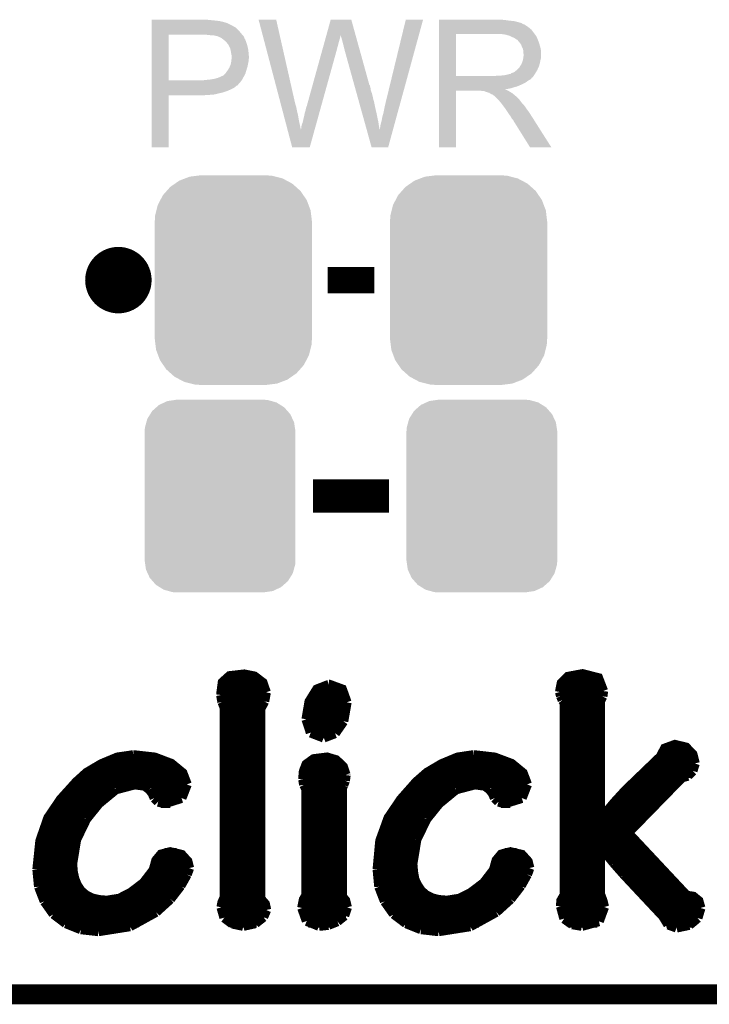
# Model space of a CAD drawing. Extents: x -0.05 to 0.95, y -0.15 to 1.54.
# Tile 7 of 45: x 0.53 to 0.74, y -0.15 to 0.14. Entities that reach past the tile are written whole.
import ezdxf

# ---------------------------------------------------------------- set-up
doc = ezdxf.new("R2010")
doc.units = 0
doc.layers.get('0').update_dxf_attribs({"linetype": 'CONTINUOUS'})
for name, color, linetype in [('ACCEL_35_CLICK_V101_GKO', 5, 'CONTINUOUS'), ('ACCEL_35_CLICK_V101_GTO', 14, 'CONTINUOUS'), ('ACCEL_35_CLICK_V101_GTS', 12, 'CONTINUOUS')]:
    doc.layers.add(name, color=color, linetype=linetype)

# ---------------------------------------------------------------- blocks, each defined once
blk = doc.blocks.new('CUSTOM_81')
for points in [[(-0.01755, 0.02906), (-0.01625, 0.02996), (0.01772, 0.02906), (0.01604, 0.02996)], [(-0.01625, 0.02996), (-0.01451, 0.03062), (0.01604, 0.02996), (0.01479, 0.03062)], [(-0.01451, 0.03062), (-0.01315, 0.03114), (0.01479, 0.03062), (0.01274, 0.03114)], [(-0.01315, 0.03114), (-0.01076, 0.03144), (0.01274, 0.03114), (0.01157, 0.03144)], [(-0.01076, 0.03144), (-0.00985, 0.03155), (0.01157, 0.03144), (0.00985, 0.03155)], [(-0.02119, 0.02558), (-0.02007, 0.02685), (0.02107, 0.02558), (0.0202, 0.02685)], [(-0.02007, 0.02685), (-0.01898, 0.02807), (0.0202, 0.02685), (0.01884, 0.02807)], [(-0.01898, 0.02807), (-0.01755, 0.02906), (0.01884, 0.02807), (0.01772, 0.02906)], [(-0.02274, 0.02264), (-0.02197, 0.02411), (0.02263, 0.02264), (0.02208, 0.02411)], [(-0.02197, 0.02411), (-0.02119, 0.02558), (0.02208, 0.02411), (0.02107, 0.02558)], [(-0.02354, 0.01942), (-0.02315, 0.021), (0.02344, 0.01942), (0.02325, 0.021)], [(-0.02315, 0.021), (-0.02274, 0.02264), (0.02325, 0.021), (0.02263, 0.02264)], [(-0.02365, 0.0177), (-0.02354, 0.01942), (0.02365, 0.0177), (0.02344, 0.01942)], [(-0.0237, -0.0177), (-0.0237, 0.0177), (0.0237, -0.0177), (0.0237, 0.0177)], [(-0.02344, -0.01942), (-0.02365, -0.0177), (0.02354, -0.01942), (0.02365, -0.0177)], [(-0.02325, -0.021), (-0.02344, -0.01942), (0.02315, -0.021), (0.02354, -0.01942)], [(-0.02263, -0.02264), (-0.02325, -0.021), (0.02274, -0.02264), (0.02315, -0.021)], [(-0.02208, -0.02411), (-0.02263, -0.02264), (0.02197, -0.02411), (0.02274, -0.02264)], [(-0.02107, -0.02558), (-0.02208, -0.02411), (0.02119, -0.02558), (0.02197, -0.02411)], [(-0.0202, -0.02685), (-0.02107, -0.02558), (0.02007, -0.02685), (0.02119, -0.02558)], [(-0.01884, -0.02807), (-0.0202, -0.02685), (0.01898, -0.02807), (0.02007, -0.02685)], [(-0.01772, -0.02906), (-0.01884, -0.02807), (0.01755, -0.02906), (0.01898, -0.02807)], [(-0.01604, -0.02996), (-0.01772, -0.02906), (0.01625, -0.02996), (0.01755, -0.02906)], [(-0.01479, -0.03062), (-0.01604, -0.02996), (0.01451, -0.03062), (0.01625, -0.02996)], [(-0.01274, -0.03114), (-0.01479, -0.03062), (0.01315, -0.03114), (0.01451, -0.03062)], [(-0.01157, -0.03144), (-0.01274, -0.03114), (0.01076, -0.03144), (0.01315, -0.03114)], [(-0.00985, -0.03155), (-0.01157, -0.03144), (0.00985, -0.03155), (0.01076, -0.03144)]]:
    blk.add_solid(points)
blk = doc.blocks.new('CUSTOM_82')
for points in [[(-0.02042, 0.02561), (-0.01917, 0.02672), (0.02029, 0.02561), (0.01931, 0.02672)], [(-0.01917, 0.02672), (-0.01834, 0.02744), (0.01931, 0.02672), (0.01816, 0.02744)], [(-0.01834, 0.02744), (-0.01674, 0.02818), (0.01816, 0.02744), (0.01697, 0.02818)], [(-0.01674, 0.02818), (-0.01584, 0.0286), (0.01697, 0.02818), (0.01547, 0.0286)], [(-0.01584, 0.0286), (-0.01362, 0.02892), (0.01547, 0.0286), (0.01431, 0.02892)], [(-0.01362, 0.02892), (-0.0131, 0.029), (0.01431, 0.02892), (0.0131, 0.029)], [(-0.02188, 0.02327), (-0.02103, 0.02464), (0.02178, 0.02327), (0.02114, 0.02464)], [(-0.02103, 0.02464), (-0.02042, 0.02561), (0.02114, 0.02464), (0.02029, 0.02561)], [(-0.02262, 0.02061), (-0.0222, 0.02214), (0.02252, 0.02061), (0.0223, 0.02214)], [(-0.0222, 0.02214), (-0.02188, 0.02327), (0.0223, 0.02214), (0.02178, 0.02327)], [(-0.0227, 0.0194), (-0.02262, 0.02061), (0.0227, 0.0194), (0.02252, 0.02061)], [(-0.0227, -0.0194), (-0.0227, 0.0194), (0.0227, -0.0194), (0.0227, 0.0194)], [(-0.02252, -0.02061), (-0.0227, -0.0194), (0.02262, -0.02061), (0.0227, -0.0194)], [(-0.0223, -0.02214), (-0.02252, -0.02061), (0.0222, -0.02214), (0.02262, -0.02061)], [(-0.02178, -0.02327), (-0.0223, -0.02214), (0.02188, -0.02327), (0.0222, -0.02214)], [(-0.02114, -0.02464), (-0.02178, -0.02327), (0.02103, -0.02464), (0.02188, -0.02327)], [(-0.02029, -0.02561), (-0.02114, -0.02464), (0.02042, -0.02561), (0.02103, -0.02464)], [(-0.01931, -0.02672), (-0.02029, -0.02561), (0.01917, -0.02672), (0.02042, -0.02561)], [(-0.01816, -0.02744), (-0.01931, -0.02672), (0.01834, -0.02744), (0.01917, -0.02672)], [(-0.01697, -0.02818), (-0.01816, -0.02744), (0.01674, -0.02818), (0.01834, -0.02744)], [(-0.01547, -0.0286), (-0.01697, -0.02818), (0.01584, -0.0286), (0.01674, -0.02818)], [(-0.01431, -0.02892), (-0.01547, -0.0286), (0.01362, -0.02892), (0.01584, -0.0286)], [(-0.0131, -0.029), (-0.01431, -0.02892), (0.0131, -0.029), (0.01362, -0.02892)]]:
    blk.add_solid(points)

msp = doc.modelspace()

# ---------------------------------------------------------------- linework, layer by layer
at = {"layer": 'ACCEL_35_CLICK_V101_GKO', "const_width": 0.006}
msp.add_lwpolyline([(-0.05, -0.15), (0.85, -0.15)], dxfattribs=at)
at = {"layer": 'ACCEL_35_CLICK_V101_GTO', "const_width": 0.01}
msp.add_lwpolyline([(0.555, 0.065, 1), (0.565, 0.065, 1)], format="xyb", close=True, dxfattribs=at)
at = {"layer": 'ACCEL_35_CLICK_V101_GTO'}
for points, const_width in [([(0.623, 0.065), (0.637, 0.065)], 0.008), ([(0.6186, 0), (0.6414, 0)], 0.01), ([(0.5909, -0.0599), (0.5914, -0.0561), (0.5935, -0.0542), (0.5979, -0.0537), (0.6009, -0.0543), (0.6034, -0.0562), (0.6044, -0.0591)], 0.003), ([(0.6929, -0.059), (0.6934, -0.0564), (0.6954, -0.0544), (0.6997, -0.0536), (0.7044, -0.0548), (0.7059, -0.0587)], 0.003), ([(0.5913, -0.0564), (0.6036, -0.0564)], 0.003), ([(0.6166, -0.0672), (0.6175, -0.0619), (0.6198, -0.0582), (0.6234, -0.0568)], 0.003), ([(0.6234, -0.0568), (0.6235, -0.0568), (0.6273, -0.0582), (0.6287, -0.0621)], 0.003), ([(0.6934, -0.0564), (0.7055, -0.0564)], 0.003), ([(0.5909, -0.0594), (0.6044, -0.0594)], 0.003), ([(0.5909, -0.0599), (0.5913, -0.062)], 0.003), ([(0.6039, -0.0618), (0.6044, -0.0591)], 0.003), ([(0.6187, -0.0594), (0.6282, -0.0594)], 0.003), ([(0.6929, -0.059), (0.6932, -0.0602)], 0.003), ([(0.693, -0.0594), (0.7058, -0.0594)], 0.003), ([(0.6932, -0.0602), (0.6937, -0.0614)], 0.003), ([(0.705, -0.0617), (0.7057, -0.0603)], 0.003), ([(0.7057, -0.0603), (0.7059, -0.0587)], 0.003), ([(0.5913, -0.062), (0.592, -0.0638)], 0.003), ([(0.5914, -0.0624), (0.6037, -0.0624)], 0.003), ([(0.6027, -0.0641), (0.6039, -0.0618)], 0.003), ([(0.6173, -0.0624), (0.6287, -0.0624)], 0.003), ([(0.6277, -0.0678), (0.6287, -0.0621)], 0.003), ([(0.6932, -0.1235), (0.6933, -0.1218), (0.6943, -0.1201), (0.6943, -0.0622)], 0.003), ([(0.6937, -0.0614), (0.6943, -0.0622)], 0.003), ([(0.6943, -0.0624), (0.705, -0.0624)], 0.003), ([(0.705, -0.0971), (0.705, -0.0617)], 0.003), ([(0.592, -0.1208), (0.592, -0.0638)], 0.003), ([(0.592, -0.0654), (0.6027, -0.0654)], 0.003), ([(0.6027, -0.1212), (0.6027, -0.0641)], 0.003), ([(0.6167, -0.0654), (0.6284, -0.0654)], 0.003), ([(0.6943, -0.0654), (0.705, -0.0654)], 0.003), ([(0.592, -0.0684), (0.6027, -0.0684)], 0.003), ([(0.6166, -0.0672), (0.6179, -0.0712)], 0.003), ([(0.6167, -0.0684), (0.6274, -0.0684)], 0.003), ([(0.6252, -0.0714), (0.6277, -0.0678)], 0.003), ([(0.6943, -0.0684), (0.705, -0.0684)], 0.003), ([(0.592, -0.0714), (0.6027, -0.0714)], 0.003), ([(0.6179, -0.0712), (0.6218, -0.0727)], 0.003), ([(0.6181, -0.0714), (0.6252, -0.0714)], 0.003), ([(0.6218, -0.0727), (0.6252, -0.0714)], 0.003), ([(0.6943, -0.0714), (0.705, -0.0714)], 0.003), ([(0.592, -0.0744), (0.6027, -0.0744)], 0.003), ([(0.6943, -0.0744), (0.705, -0.0744)], 0.003), ([(0.705, -0.0971), (0.7052, -0.0972), (0.7094, -0.0922), (0.7127, -0.0886), (0.7232, -0.0785), (0.7245, -0.076), (0.7275, -0.0749), (0.7308, -0.0757), (0.7328, -0.0778), (0.7335, -0.0805)], 0.003), ([(0.5356, -0.1124), (0.5365, -0.1038), (0.5389, -0.0969), (0.5427, -0.0913), (0.5474, -0.0861), (0.5505, -0.0833), (0.5549, -0.0807), (0.5597, -0.0787), (0.5645, -0.078)], 0.003), ([(0.5645, -0.078), (0.5646, -0.078), (0.5709, -0.0787), (0.5759, -0.0806), (0.5793, -0.0834), (0.5806, -0.0868)], 0.003), ([(0.592, -0.0774), (0.6027, -0.0774)], 0.003), ([(0.638, -0.1124), (0.6388, -0.1038), (0.6413, -0.0969), (0.6451, -0.0913), (0.6497, -0.0861), (0.6529, -0.0833), (0.6573, -0.0807), (0.6621, -0.0787), (0.6669, -0.078)], 0.003), ([(0.6669, -0.078), (0.667, -0.078), (0.6732, -0.0787), (0.6783, -0.0806), (0.6817, -0.0834), (0.683, -0.0868)], 0.003), ([(0.6943, -0.0774), (0.705, -0.0774)], 0.003), ([(0.7234, -0.0774), (0.7326, -0.0774)], 0.003), ([(0.5554, -0.0804), (0.5756, -0.0804)], 0.003), ([(0.592, -0.0804), (0.6027, -0.0804)], 0.003), ([(0.6156, -0.0853), (0.6158, -0.0829), (0.6166, -0.0808), (0.6188, -0.0792), (0.6228, -0.0787), (0.6255, -0.0795), (0.6276, -0.0815), (0.6284, -0.0839)], 0.003), ([(0.6169, -0.0804), (0.6266, -0.0804)], 0.003), ([(0.6578, -0.0804), (0.678, -0.0804)], 0.003), ([(0.6943, -0.0804), (0.705, -0.0804)], 0.003), ([(0.7212, -0.0804), (0.7335, -0.0804)], 0.003), ([(0.7328, -0.0827), (0.7335, -0.0805)], 0.003), ([(0.5504, -0.0834), (0.5793, -0.0834)], 0.003), ([(0.592, -0.0834), (0.6027, -0.0834)], 0.003), ([(0.6157, -0.0834), (0.6284, -0.0834)], 0.003), ([(0.6282, -0.0857), (0.6284, -0.084)], 0.003), ([(0.6284, -0.084), (0.6284, -0.0839)], 0.003), ([(0.6528, -0.0834), (0.6817, -0.0834)], 0.003), ([(0.6943, -0.0834), (0.705, -0.0834)], 0.003), ([(0.7181, -0.0834), (0.7324, -0.0834)], 0.003), ([(0.7296, -0.0847), (0.7314, -0.0842)], 0.003), ([(0.7314, -0.0842), (0.7328, -0.0827)], 0.003), ([(0.5471, -0.0864), (0.5806, -0.0864)], 0.003), ([(0.5592, -0.0883), (0.5649, -0.0868)], 0.003), ([(0.5649, -0.0868), (0.5679, -0.0872)], 0.003), ([(0.5679, -0.0872), (0.5694, -0.0883)], 0.003), ([(0.579, -0.0909), (0.5806, -0.0868)], 0.003), ([(0.592, -0.0864), (0.6027, -0.0864)], 0.003), ([(0.6156, -0.0853), (0.6159, -0.0869)], 0.003), ([(0.6157, -0.0864), (0.628, -0.0864)], 0.003), ([(0.6159, -0.0869), (0.6166, -0.0883)], 0.003), ([(0.6273, -0.0878), (0.6277, -0.087)], 0.003), ([(0.6277, -0.087), (0.6282, -0.0857)], 0.003), ([(0.6495, -0.0864), (0.6829, -0.0864)], 0.003), ([(0.6616, -0.0883), (0.6673, -0.0868)], 0.003), ([(0.6673, -0.0868), (0.6703, -0.0872)], 0.003), ([(0.6703, -0.0872), (0.6718, -0.0883)], 0.003), ([(0.6814, -0.0909), (0.683, -0.0868)], 0.003), ([(0.6943, -0.0864), (0.705, -0.0864)], 0.003), ([(0.7133, -0.1014), (0.7296, -0.0847)], 0.003), ([(0.715, -0.0864), (0.7279, -0.0864)], 0.003), ([(0.5443, -0.0894), (0.5575, -0.0894)], 0.003), ([(0.5541, -0.0925), (0.5592, -0.0883)], 0.003), ([(0.5694, -0.0883), (0.5703, -0.0895)], 0.003), ([(0.5702, -0.0894), (0.58, -0.0894)], 0.003), ([(0.5703, -0.0895), (0.5709, -0.0909)], 0.003), ([(0.592, -0.0894), (0.6027, -0.0894)], 0.003), ([(0.6153, -0.124), (0.6158, -0.1215), (0.6166, -0.1201), (0.6166, -0.0883)], 0.003), ([(0.6166, -0.0894), (0.6273, -0.0894)], 0.003), ([(0.6273, -0.1206), (0.6273, -0.0878)], 0.003), ([(0.6467, -0.0894), (0.6599, -0.0894)], 0.003), ([(0.6565, -0.0925), (0.6616, -0.0883)], 0.003), ([(0.6718, -0.0883), (0.6727, -0.0895)], 0.003), ([(0.6726, -0.0894), (0.6824, -0.0894)], 0.003), ([(0.6727, -0.0895), (0.6733, -0.0909)], 0.003), ([(0.6943, -0.0894), (0.705, -0.0894)], 0.003), ([(0.712, -0.0894), (0.725, -0.0894)], 0.003), ([(0.5418, -0.0924), (0.5542, -0.0924)], 0.003), ([(0.5503, -0.0972), (0.5541, -0.0925)], 0.003), ([(0.5709, -0.0909), (0.572, -0.092)], 0.003), ([(0.572, -0.092), (0.5739, -0.0925)], 0.003), ([(0.5728, -0.0924), (0.5756, -0.0924)], 0.003), ([(0.5739, -0.0925), (0.579, -0.0909)], 0.003), ([(0.592, -0.0924), (0.6027, -0.0924)], 0.003), ([(0.6166, -0.0924), (0.6273, -0.0924)], 0.003), ([(0.6442, -0.0924), (0.6566, -0.0924)], 0.003), ([(0.6527, -0.0972), (0.6565, -0.0925)], 0.003), ([(0.6733, -0.0909), (0.6744, -0.092)], 0.003), ([(0.6744, -0.092), (0.6763, -0.0925)], 0.003), ([(0.6752, -0.0924), (0.678, -0.0924)], 0.003), ([(0.6763, -0.0925), (0.6814, -0.0909)], 0.003), ([(0.6943, -0.0924), (0.705, -0.0924)], 0.003), ([(0.7093, -0.0924), (0.7221, -0.0924)], 0.003), ([(0.5398, -0.0954), (0.5516, -0.0954)], 0.003), ([(0.592, -0.0954), (0.6027, -0.0954)], 0.003), ([(0.6166, -0.0954), (0.6273, -0.0954)], 0.003), ([(0.6422, -0.0954), (0.654, -0.0954)], 0.003), ([(0.6943, -0.0954), (0.705, -0.0954)], 0.003), ([(0.7067, -0.0954), (0.7192, -0.0954)], 0.003), ([(0.5382, -0.0984), (0.5496, -0.0984)], 0.003), ([(0.5473, -0.1034), (0.5503, -0.0972)], 0.003), ([(0.592, -0.0984), (0.6027, -0.0984)], 0.003), ([(0.6166, -0.0984), (0.6273, -0.0984)], 0.003), ([(0.6406, -0.0984), (0.652, -0.0984)], 0.003), ([(0.6497, -0.1034), (0.6527, -0.0972)], 0.003), ([(0.6943, -0.0984), (0.7162, -0.0984)], 0.003), ([(0.5371, -0.1014), (0.5481, -0.1014)], 0.003), ([(0.592, -0.1014), (0.6027, -0.1014)], 0.003), ([(0.6166, -0.1014), (0.6273, -0.1014)], 0.003), ([(0.6395, -0.1014), (0.6505, -0.1014)], 0.003), ([(0.6943, -0.1014), (0.7133, -0.1014)], 0.003), ([(0.7133, -0.1014), (0.731, -0.1203), (0.733, -0.1206), (0.7346, -0.1219), (0.7352, -0.124)], 0.003), ([(0.5363, -0.1044), (0.547, -0.1044)], 0.003), ([(0.5461, -0.1107), (0.5473, -0.1034)], 0.003), ([(0.592, -0.1044), (0.6027, -0.1044)], 0.003), ([(0.6166, -0.1044), (0.6273, -0.1044)], 0.003), ([(0.6387, -0.1044), (0.6494, -0.1044)], 0.003), ([(0.6485, -0.1107), (0.6497, -0.1034)], 0.003), ([(0.6943, -0.1044), (0.7161, -0.1044)], 0.003), ([(0.5358, -0.1074), (0.5463, -0.1074)], 0.003), ([(0.5461, -0.1107), (0.5463, -0.1132), (0.5468, -0.1154), (0.5476, -0.1173), (0.5487, -0.1189), (0.5502, -0.1202), (0.552, -0.1211), (0.5541, -0.1216), (0.5565, -0.1218), (0.5603, -0.1212), (0.5638, -0.1194), (0.5676, -0.1165), (0.5706, -0.1126), (0.5714, -0.1097), (0.5729, -0.1079), (0.5756, -0.1072), (0.579, -0.108), (0.5808, -0.11), (0.5813, -0.112)], 0.003), ([(0.5739, -0.1074), (0.5775, -0.1074)], 0.003), ([(0.592, -0.1074), (0.6027, -0.1074)], 0.003), ([(0.6166, -0.1074), (0.6273, -0.1074)], 0.003), ([(0.6382, -0.1074), (0.6487, -0.1074)], 0.003), ([(0.6485, -0.1107), (0.6487, -0.1132), (0.6491, -0.1154), (0.65, -0.1173), (0.6511, -0.1189), (0.6526, -0.1202), (0.6544, -0.1211), (0.6565, -0.1216), (0.6589, -0.1218), (0.6627, -0.1212), (0.6662, -0.1194), (0.67, -0.1165), (0.673, -0.1126), (0.6738, -0.1097), (0.6753, -0.1079), (0.678, -0.1072), (0.6814, -0.108), (0.6832, -0.11), (0.6837, -0.112)], 0.003), ([(0.6763, -0.1074), (0.6799, -0.1074)], 0.003), ([(0.6943, -0.1074), (0.705, -0.1074)], 0.003), ([(0.705, -0.1057), (0.7052, -0.1056)], 0.003), ([(0.705, -0.1199), (0.705, -0.1057)], 0.003), ([(0.7052, -0.1056), (0.7092, -0.1105)], 0.003), ([(0.7066, -0.1074), (0.7189, -0.1074)], 0.003), ([(0.5356, -0.1104), (0.5461, -0.1104)], 0.003), ([(0.5712, -0.1104), (0.5809, -0.1104)], 0.003), ([(0.592, -0.1104), (0.6027, -0.1104)], 0.003), ([(0.6166, -0.1104), (0.6273, -0.1104)], 0.003), ([(0.638, -0.1104), (0.6485, -0.1104)], 0.003), ([(0.6736, -0.1104), (0.6833, -0.1104)], 0.003), ([(0.6943, -0.1104), (0.705, -0.1104)], 0.003), ([(0.7091, -0.1104), (0.7217, -0.1104)], 0.003), ([(0.7092, -0.1105), (0.7122, -0.1139)], 0.003), ([(0.5356, -0.1124), (0.5361, -0.1176)], 0.003), ([(0.5356, -0.1134), (0.5463, -0.1134)], 0.003), ([(0.5701, -0.1134), (0.5808, -0.1134)], 0.003), ([(0.5787, -0.1173), (0.5806, -0.1139)], 0.003), ([(0.5806, -0.1139), (0.5813, -0.112)], 0.003), ([(0.592, -0.1134), (0.6027, -0.1134)], 0.003), ([(0.6166, -0.1134), (0.6273, -0.1134)], 0.003), ([(0.638, -0.1124), (0.6385, -0.1176)], 0.003), ([(0.638, -0.1134), (0.6487, -0.1134)], 0.003), ([(0.6725, -0.1134), (0.6832, -0.1134)], 0.003), ([(0.6811, -0.1173), (0.683, -0.1139)], 0.003), ([(0.683, -0.1139), (0.6837, -0.112)], 0.003), ([(0.6943, -0.1134), (0.705, -0.1134)], 0.003), ([(0.7117, -0.1134), (0.7245, -0.1134)], 0.003), ([(0.7122, -0.1139), (0.724, -0.1265)], 0.003), ([(0.5359, -0.1164), (0.5471, -0.1164)], 0.003), ([(0.5677, -0.1164), (0.5793, -0.1164)], 0.003), ([(0.592, -0.1164), (0.6027, -0.1164)], 0.003), ([(0.6166, -0.1164), (0.6273, -0.1164)], 0.003), ([(0.6383, -0.1164), (0.6495, -0.1164)], 0.003), ([(0.6701, -0.1164), (0.6817, -0.1164)], 0.003), ([(0.6943, -0.1164), (0.705, -0.1164)], 0.003), ([(0.7145, -0.1164), (0.7273, -0.1164)], 0.003), ([(0.5361, -0.1176), (0.5378, -0.122)], 0.003), ([(0.5367, -0.1194), (0.5492, -0.1194)], 0.003), ([(0.5639, -0.1194), (0.5772, -0.1194)], 0.003), ([(0.5756, -0.1213), (0.5787, -0.1173)], 0.003), ([(0.592, -0.1194), (0.6027, -0.1194)], 0.003), ([(0.6166, -0.1194), (0.6273, -0.1194)], 0.003), ([(0.6385, -0.1176), (0.6402, -0.122)], 0.003), ([(0.6391, -0.1194), (0.6516, -0.1194)], 0.003), ([(0.6663, -0.1194), (0.6796, -0.1194)], 0.003), ([(0.678, -0.1213), (0.6811, -0.1173)], 0.003), ([(0.6943, -0.1194), (0.705, -0.1194)], 0.003), ([(0.705, -0.1199), (0.7057, -0.1218), (0.7062, -0.1237)], 0.003), ([(0.7173, -0.1194), (0.7301, -0.1194)], 0.003), ([(0.5378, -0.122), (0.5405, -0.1258)], 0.003), ([(0.538, -0.1224), (0.5746, -0.1224)], 0.003), ([(0.5713, -0.1252), (0.5756, -0.1213)], 0.003), ([(0.591, -0.1238), (0.5913, -0.1223), (0.592, -0.1208)], 0.003), ([(0.5913, -0.1224), (0.6038, -0.1224)], 0.003), ([(0.6027, -0.1212), (0.6041, -0.1228), (0.6045, -0.1246)], 0.003), ([(0.6155, -0.1224), (0.6285, -0.1224)], 0.003), ([(0.6273, -0.1206), (0.6283, -0.1218), (0.6288, -0.1238)], 0.003), ([(0.6402, -0.122), (0.6429, -0.1258)], 0.003), ([(0.6404, -0.1224), (0.677, -0.1224)], 0.003), ([(0.6737, -0.1252), (0.678, -0.1213)], 0.003), ([(0.6932, -0.1224), (0.706, -0.1224)], 0.003), ([(0.7201, -0.1224), (0.7348, -0.1224)], 0.003), ([(0.5402, -0.1254), (0.571, -0.1254)], 0.003), ([(0.5405, -0.1258), (0.5442, -0.1286)], 0.003), ([(0.5635, -0.1295), (0.5713, -0.1252)], 0.003), ([(0.591, -0.1238), (0.5919, -0.1269)], 0.003), ([(0.5912, -0.1254), (0.6044, -0.1254)], 0.003), ([(0.6036, -0.1267), (0.6045, -0.1246)], 0.003), ([(0.6153, -0.124), (0.6167, -0.1279)], 0.003), ([(0.6154, -0.1254), (0.6285, -0.1254)], 0.003), ([(0.628, -0.1263), (0.6288, -0.1238)], 0.003), ([(0.6426, -0.1254), (0.6734, -0.1254)], 0.003), ([(0.6429, -0.1258), (0.6466, -0.1286)], 0.003), ([(0.6659, -0.1295), (0.6737, -0.1252)], 0.003), ([(0.6932, -0.1235), (0.6942, -0.1272)], 0.003), ([(0.6934, -0.1254), (0.7061, -0.1254)], 0.003), ([(0.7046, -0.128), (0.7062, -0.1237)], 0.003), ([(0.7229, -0.1254), (0.735, -0.1254)], 0.003), ([(0.7343, -0.127), (0.7352, -0.124)], 0.003), ([(0.5439, -0.1284), (0.5661, -0.1284)], 0.003), ([(0.5442, -0.1286), (0.5487, -0.1304)], 0.003), ([(0.5919, -0.1269), (0.5943, -0.1287)], 0.003), ([(0.5936, -0.1284), (0.6016, -0.1284)], 0.003), ([(0.5943, -0.1287), (0.5976, -0.1294)], 0.003), ([(0.5976, -0.1294), (0.6012, -0.1286)], 0.003), ([(0.6012, -0.1286), (0.6036, -0.1267)], 0.003), ([(0.6167, -0.1279), (0.6204, -0.1294)], 0.003), ([(0.6172, -0.1284), (0.6253, -0.1284)], 0.003), ([(0.6232, -0.1291), (0.6259, -0.128)], 0.003), ([(0.6259, -0.128), (0.628, -0.1263)], 0.003), ([(0.6463, -0.1284), (0.6685, -0.1284)], 0.003), ([(0.6466, -0.1286), (0.6511, -0.1304)], 0.003), ([(0.6942, -0.1272), (0.6966, -0.1289)], 0.003), ([(0.6954, -0.1284), (0.7041, -0.1284)], 0.003), ([(0.6966, -0.1289), (0.6995, -0.1294)], 0.003), ([(0.6995, -0.1294), (0.7046, -0.128)], 0.003), ([(0.724, -0.1265), (0.7255, -0.129)], 0.003), ([(0.7249, -0.1284), (0.733, -0.1284)], 0.003), ([(0.7318, -0.1291), (0.7343, -0.127)], 0.003), ([(0.5487, -0.1304), (0.554, -0.131)], 0.003), ([(0.554, -0.131), (0.5635, -0.1295)], 0.003), ([(0.6204, -0.1294), (0.6232, -0.1291)], 0.003), ([(0.6511, -0.1304), (0.6564, -0.131)], 0.003), ([(0.6564, -0.131), (0.6659, -0.1295)], 0.003), ([(0.7255, -0.129), (0.728, -0.1299)], 0.003), ([(0.728, -0.1299), (0.7318, -0.1291)], 0.003)]:
    msp.add_lwpolyline(points, dxfattribs=dict(at, const_width=const_width))
for points in [[(0.57, 0.1433), (0.57, 0.1434), (0.5875, 0.1433), (0.5866, 0.1434)], [(0.57, 0.1431), (0.57, 0.1433), (0.5895, 0.1431), (0.5875, 0.1433)], [(0.57, 0.143), (0.57, 0.1431), (0.5903, 0.143), (0.5895, 0.1431)], [(0.57, 0.1429), (0.57, 0.143), (0.5908, 0.1429), (0.5904, 0.143)], [(0.57, 0.1428), (0.57, 0.1429), (0.5913, 0.1428), (0.5908, 0.1429)], [(0.57, 0.1424), (0.57, 0.1428), (0.5927, 0.1424), (0.5913, 0.1428)], [(0.57, 0.1416), (0.57, 0.1424), (0.5943, 0.1416), (0.5927, 0.1424)], [(0.60883, 0.1182), (0.6022, 0.1434), (0.6132, 0.1182), (0.6075, 0.1434)], [(0.6022, 0.1434), (0.6022, 0.1434), (0.6075, 0.1434), (0.6022, 0.1434)], [(0.6226, 0.1387), (0.6239, 0.1434), (0.6314, 0.1387), (0.6301, 0.1434)], [(0.6239, 0.1434), (0.6239, 0.1434), (0.6301, 0.1434), (0.6239, 0.1434)], [(0.6405, 0.1187), (0.6465, 0.1434), (0.64495, 0.1187), (0.6517, 0.1434)], [(0.6465, 0.1434), (0.6465, 0.1434), (0.6517, 0.1434), (0.6465, 0.1434)], [(0.6565, 0.1433), (0.6565, 0.1434), (0.6764, 0.1433), (0.6753, 0.1434)], [(0.6565, 0.1431), (0.6565, 0.1433), (0.6777, 0.1431), (0.6764, 0.1433)], [(0.6565, 0.143), (0.6565, 0.1431), (0.679, 0.143), (0.6777, 0.1431)], [(0.6565, 0.1427), (0.6565, 0.143), (0.6802, 0.1427), (0.679, 0.143)], [(0.6565, 0.1425), (0.6565, 0.1427), (0.6808, 0.1425), (0.6802, 0.1427)], [(0.6565, 0.1424), (0.6565, 0.1425), (0.6813, 0.1424), (0.6808, 0.1425)], [(0.6565, 0.1423), (0.6565, 0.1424), (0.6814, 0.1423), (0.6814, 0.1424)], [(0.6565, 0.1424), (0.6565, 0.1424), (0.6814, 0.1424), (0.6813, 0.1424)], [(0.6565, 0.1421), (0.6565, 0.1423), (0.6818, 0.1421), (0.6814, 0.1423)], [(0.57, 0.1412), (0.57, 0.1416), (0.595, 0.1412), (0.5943, 0.1416)], [(0.57, 0.1411), (0.57, 0.1412), (0.5951, 0.1411), (0.595, 0.1412)], [(0.57, 0.141), (0.57, 0.1411), (0.5954, 0.141), (0.5951, 0.1411)], [(0.57, 0.1406), (0.57, 0.141), (0.5957, 0.1406), (0.5954, 0.141)], [(0.57, 0.1397), (0.57, 0.1406), (0.5966, 0.1397), (0.5957, 0.1406)], [(0.57, 0.1391), (0.57, 0.1397), (0.5971, 0.1391), (0.5966, 0.1397)], [(0.6565, 0.1419), (0.6565, 0.1421), (0.6823, 0.1419), (0.6818, 0.1421)], [(0.6565, 0.1415), (0.6565, 0.1419), (0.6829, 0.1415), (0.6823, 0.1419)], [(0.6565, 0.141), (0.6565, 0.1415), (0.6836, 0.141), (0.6829, 0.1415)], [(0.6565, 0.1404), (0.6565, 0.141), (0.6843, 0.1404), (0.6836, 0.141)], [(0.6565, 0.1396), (0.6565, 0.1404), (0.6849, 0.1396), (0.6843, 0.1404)], [(0.6565, 0.1391), (0.6565, 0.1396), (0.68529, 0.1391), (0.6849, 0.1396)], [(0.57, 0.1389), (0.57, 0.1391), (0.59727, 0.1389), (0.5971, 0.1391)], [(0.57, 0.1251), (0.57, 0.1389), (0.5751, 0.1251), (0.5751, 0.1389)], [(0.5871, 0.1388), (0.5861, 0.1389), (0.59736, 0.1388), (0.59727, 0.1389)], [(0.5879, 0.1387), (0.5871, 0.1388), (0.59744, 0.1387), (0.59736, 0.1388)], [(0.5894, 0.1385), (0.5886, 0.1387), (0.59761, 0.1385), (0.59744, 0.1387)], [(0.58987, 0.1384), (0.5896, 0.1385), (0.5977, 0.1384), (0.59761, 0.1385)], [(0.5904, 0.1382), (0.58987, 0.1384), (0.59779, 0.1382), (0.5977, 0.1384)], [(0.591, 0.1379), (0.5904, 0.1382), (0.59792, 0.1379), (0.59779, 0.1382)], [(0.5915, 0.1375), (0.591, 0.1379), (0.5981, 0.1375), (0.59792, 0.1379)], [(0.59163, 0.1374), (0.5915, 0.1375), (0.5982, 0.1374), (0.5981, 0.1375)], [(0.592, 0.1371), (0.59163, 0.1374), (0.5983, 0.1371), (0.5982, 0.1374)], [(0.5925, 0.1366), (0.592, 0.1371), (0.5985, 0.1366), (0.5983, 0.1371)], [(0.5926, 0.1365), (0.5925, 0.1366), (0.59853, 0.1365), (0.5985, 0.1366)], [(0.5928, 0.1362), (0.5926, 0.1365), (0.59863, 0.1362), (0.59853, 0.1365)], [(0.62177, 0.1357), (0.62199, 0.1365), (0.6261, 0.1357), (0.6263, 0.1365)], [(0.62199, 0.1365), (0.62218, 0.1372), (0.6263, 0.1365), (0.6265, 0.1372)], [(0.62218, 0.1372), (0.62235, 0.1378), (0.6265, 0.1372), (0.6267, 0.1378)], [(0.62235, 0.1378), (0.62249, 0.1383), (0.6267, 0.1378), (0.6268, 0.1383)], [(0.62249, 0.1383), (0.62257, 0.1386), (0.6268, 0.1383), (0.6268, 0.1386)], [(0.62257, 0.1386), (0.6226, 0.1387), (0.6268, 0.1386), (0.6269, 0.1387)], [(0.6269, 0.1386), (0.6269, 0.1387), (0.63143, 0.1386), (0.6314, 0.1387)], [(0.6272, 0.1377), (0.6269, 0.1386), (0.63168, 0.1377), (0.63143, 0.1386)], [(0.6274, 0.137), (0.6272, 0.1377), (0.63187, 0.137), (0.63168, 0.1377)], [(0.6276, 0.1362), (0.6274, 0.137), (0.63209, 0.1362), (0.63187, 0.137)], [(0.6565, 0.1264), (0.6565, 0.1391), (0.6616, 0.1264), (0.6616, 0.1391)], [(0.6565, 0.1391), (0.6565, 0.1391), (0.6616, 0.1391), (0.6737, 0.1391)], [(0.6765, 0.1389), (0.6752, 0.1391), (0.68544, 0.1389), (0.68529, 0.1391)], [(0.67723, 0.1387), (0.6765, 0.1389), (0.6856, 0.1387), (0.68544, 0.1389)], [(0.6776, 0.1386), (0.67723, 0.1387), (0.6856, 0.1386), (0.6856, 0.1387)], [(0.6784, 0.1382), (0.6776, 0.1386), (0.6859, 0.1382), (0.6857, 0.1386)], [(0.6776, 0.1386), (0.6776, 0.1386), (0.6857, 0.1386), (0.6856, 0.1386)], [(0.6792, 0.1379), (0.6784, 0.1382), (0.68602, 0.1379), (0.6859, 0.1382)], [(0.67947, 0.1377), (0.6792, 0.1379), (0.6861, 0.1377), (0.68602, 0.1379)], [(0.6796, 0.1376), (0.67947, 0.1377), (0.68614, 0.1376), (0.6861, 0.1377)], [(0.6799, 0.1374), (0.6796, 0.1376), (0.68623, 0.1374), (0.68614, 0.1376)], [(0.68035, 0.137), (0.68, 0.1374), (0.6864, 0.137), (0.68623, 0.1374)], [(0.6807, 0.1366), (0.68035, 0.137), (0.68653, 0.1366), (0.6864, 0.137)], [(0.68106, 0.1361), (0.6807, 0.1366), (0.6867, 0.1361), (0.68653, 0.1366)], [(0.59301, 0.136), (0.5929, 0.1362), (0.5987, 0.136), (0.59863, 0.1362)], [(0.5933, 0.1355), (0.59301, 0.136), (0.59883, 0.1355), (0.5987, 0.136)], [(0.59345, 0.1352), (0.5933, 0.1355), (0.5989, 0.1352), (0.59883, 0.1355)], [(0.5936, 0.1349), (0.59345, 0.1352), (0.59897, 0.1349), (0.5989, 0.1352)], [(0.59375, 0.1343), (0.5936, 0.1349), (0.5991, 0.1343), (0.59897, 0.1349)], [(0.5938, 0.1341), (0.59375, 0.1343), (0.59912, 0.1341), (0.5991, 0.1343)], [(0.5939, 0.1335), (0.5938, 0.1341), (0.59918, 0.1335), (0.59912, 0.1341)], [(0.59394, 0.1333), (0.5939, 0.1335), (0.5992, 0.1333), (0.59918, 0.1335)], [(0.6167, 0.1174), (0.62135, 0.1342), (0.62104, 0.1174), (0.6257, 0.1342)], [(0.62135, 0.1342), (0.62157, 0.135), (0.6257, 0.1342), (0.6259, 0.135)], [(0.62157, 0.135), (0.62177, 0.1357), (0.6259, 0.135), (0.6261, 0.1357)], [(0.6278, 0.1355), (0.6276, 0.1362), (0.63229, 0.1355), (0.63209, 0.1362)], [(0.6279, 0.1349), (0.6278, 0.1355), (0.63245, 0.1349), (0.63229, 0.1355)], [(0.628, 0.1346), (0.6279, 0.1349), (0.63254, 0.1346), (0.63245, 0.1349)], [(0.6281, 0.1344), (0.628, 0.1346), (0.63259, 0.1344), (0.63254, 0.1346)], [(0.6281, 0.1342), (0.6281, 0.1344), (0.63265, 0.1342), (0.63259, 0.1344)], [(0.63096, 0.1239), (0.6281, 0.1342), (0.6355, 0.1239), (0.63265, 0.1342)], [(0.6812, 0.1359), (0.68106, 0.1361), (0.68676, 0.1359), (0.6867, 0.1361)], [(0.6815, 0.1351), (0.6812, 0.1359), (0.687, 0.1351), (0.68676, 0.1359)], [(0.6818, 0.1345), (0.6815, 0.1351), (0.68712, 0.1345), (0.687, 0.1351)], [(0.68186, 0.1341), (0.6818, 0.1345), (0.6872, 0.1341), (0.68712, 0.1345)], [(0.6819, 0.1338), (0.68186, 0.1341), (0.6872, 0.1338), (0.6872, 0.1341)], [(0.6819, 0.1333), (0.6819, 0.1338), (0.6872, 0.1333), (0.6872, 0.1338)], [(0.59382, 0.13), (0.594, 0.1309), (0.599, 0.13), (0.59918, 0.1309)], [(0.5941, 0.1325), (0.59394, 0.1333), (0.59927, 0.1325), (0.5992, 0.1333)], [(0.594, 0.1309), (0.59401, 0.131), (0.59918, 0.1309), (0.5992, 0.131)], [(0.59401, 0.131), (0.59404, 0.1314), (0.5992, 0.131), (0.5992, 0.1314)], [(0.59404, 0.1314), (0.59408, 0.1318), (0.5992, 0.1314), (0.5993, 0.1318)], [(0.59408, 0.1318), (0.5941, 0.1321), (0.5993, 0.1318), (0.5993, 0.1321)], [(0.5941, 0.1322), (0.5941, 0.1325), (0.5993, 0.1322), (0.59927, 0.1325)], [(0.5941, 0.1321), (0.5941, 0.1322), (0.5993, 0.1321), (0.5993, 0.1322)], [(0.6813, 0.13), (0.6815, 0.1305), (0.68676, 0.13), (0.6869, 0.1305)], [(0.6815, 0.1305), (0.6817, 0.131), (0.6869, 0.1305), (0.687, 0.131)], [(0.6817, 0.131), (0.6818, 0.1315), (0.687, 0.131), (0.6871, 0.1315)], [(0.6818, 0.1315), (0.68186, 0.1319), (0.6871, 0.1315), (0.6872, 0.1319)], [(0.68186, 0.1319), (0.682, 0.1329), (0.6872, 0.1319), (0.6872, 0.1329)], [(0.682, 0.133), (0.6819, 0.1333), (0.6872, 0.133), (0.6872, 0.1333)], [(0.682, 0.1329), (0.682, 0.133), (0.6872, 0.1329), (0.6872, 0.133)], [(0.59236, 0.1274), (0.5926, 0.1278), (0.5983, 0.1274), (0.59841, 0.1278)], [(0.5926, 0.1278), (0.59284, 0.1281), (0.59841, 0.1278), (0.5985, 0.1281)], [(0.59284, 0.1281), (0.593, 0.1283), (0.5985, 0.1281), (0.59856, 0.1283)], [(0.593, 0.1283), (0.5934, 0.129), (0.59856, 0.1283), (0.59878, 0.129)], [(0.5934, 0.129), (0.59358, 0.1294), (0.59878, 0.129), (0.5989, 0.1294)], [(0.59358, 0.1294), (0.5938, 0.1299), (0.5989, 0.1294), (0.59898, 0.1299)], [(0.5938, 0.1299), (0.59382, 0.13), (0.59898, 0.1299), (0.599, 0.13)], [(0.6786, 0.1274), (0.6791, 0.1276), (0.68558, 0.1274), (0.68569, 0.1276)], [(0.6791, 0.1276), (0.67997, 0.1283), (0.68569, 0.1276), (0.6861, 0.1283)], [(0.67997, 0.1283), (0.6801, 0.1284), (0.6861, 0.1283), (0.68615, 0.1284)], [(0.6801, 0.1284), (0.6806, 0.1289), (0.68615, 0.1284), (0.68637, 0.1289)], [(0.6806, 0.1289), (0.6809, 0.1294), (0.68637, 0.1289), (0.6866, 0.1294)], [(0.6809, 0.1294), (0.681, 0.1295), (0.6866, 0.1294), (0.68663, 0.1295)], [(0.681, 0.1295), (0.6811, 0.1297), (0.68663, 0.1295), (0.68668, 0.1297)], [(0.6811, 0.1297), (0.6813, 0.13), (0.68668, 0.1297), (0.68676, 0.13)], [(0.57, 0.1246), (0.57, 0.1251), (0.5967, 0.1246), (0.59706, 0.1251)], [(0.57, 0.1251), (0.57, 0.1251), (0.5854, 0.1251), (0.5751, 0.1251)], [(0.57, 0.124), (0.57, 0.1246), (0.5961, 0.124), (0.5967, 0.1246)], [(0.5854, 0.1251), (0.5858, 0.1252), (0.59706, 0.1251), (0.59713, 0.1252)], [(0.5862, 0.1252), (0.5867, 0.1253), (0.59713, 0.1252), (0.5972, 0.1253)], [(0.5867, 0.1253), (0.5877, 0.1254), (0.5972, 0.1253), (0.59726, 0.1254)], [(0.5877, 0.1254), (0.5889, 0.1256), (0.59726, 0.1254), (0.59737, 0.1256)], [(0.5889, 0.1256), (0.59, 0.1259), (0.59737, 0.1256), (0.59754, 0.1259)], [(0.59, 0.1259), (0.5911, 0.1264), (0.59754, 0.1259), (0.59783, 0.1264)], [(0.5911, 0.1264), (0.5916, 0.1266), (0.59783, 0.1264), (0.59794, 0.1266)], [(0.5916, 0.1266), (0.5917, 0.1267), (0.59794, 0.1266), (0.598, 0.1267)], [(0.5917, 0.1267), (0.5923, 0.1273), (0.598, 0.1267), (0.59826, 0.1273)], [(0.5923, 0.1273), (0.59236, 0.1274), (0.59826, 0.1273), (0.5983, 0.1274)], [(0.6565, 0.126), (0.6565, 0.1264), (0.6846, 0.126), (0.68492, 0.1264)], [(0.6565, 0.1264), (0.6565, 0.1264), (0.6731, 0.1264), (0.6616, 0.1264)], [(0.6565, 0.1259), (0.6565, 0.126), (0.6845, 0.1259), (0.6846, 0.126)], [(0.6565, 0.1257), (0.6565, 0.1259), (0.6843, 0.1257), (0.6844, 0.1259)], [(0.6565, 0.1259), (0.6565, 0.1259), (0.6844, 0.1259), (0.6845, 0.1259)], [(0.6565, 0.1255), (0.6565, 0.1257), (0.6841, 0.1255), (0.6843, 0.1257)], [(0.6565, 0.1253), (0.6565, 0.1255), (0.6838, 0.1253), (0.6841, 0.1255)], [(0.6565, 0.1251), (0.6565, 0.1253), (0.6834, 0.1251), (0.6838, 0.1253)], [(0.6565, 0.1245), (0.6565, 0.1251), (0.6826, 0.1245), (0.6834, 0.1251)], [(0.6565, 0.1239), (0.6565, 0.1245), (0.6814, 0.1239), (0.6826, 0.1245)], [(0.6731, 0.1264), (0.6737, 0.1265), (0.68492, 0.1264), (0.685, 0.1265)], [(0.6745, 0.1265), (0.6763, 0.1267), (0.685, 0.1265), (0.68513, 0.1267)], [(0.6763, 0.1267), (0.6772, 0.1269), (0.68513, 0.1267), (0.68527, 0.1269)], [(0.6772, 0.1269), (0.6779, 0.1271), (0.68527, 0.1269), (0.6854, 0.1271)], [(0.6781, 0.1271), (0.6783, 0.1273), (0.6854, 0.1271), (0.68552, 0.1273)], [(0.6783, 0.1273), (0.6786, 0.1274), (0.68552, 0.1273), (0.68558, 0.1274)], [(0.57, 0.1239), (0.57, 0.124), (0.5961, 0.1239), (0.5961, 0.124)], [(0.57, 0.1236), (0.57, 0.1239), (0.5958, 0.1236), (0.5961, 0.1239)], [(0.57, 0.1235), (0.57, 0.1236), (0.5955, 0.1235), (0.5958, 0.1236)], [(0.57, 0.1232), (0.57, 0.1235), (0.5952, 0.1232), (0.5955, 0.1235)], [(0.57, 0.1229), (0.57, 0.1232), (0.5948, 0.1229), (0.5952, 0.1232)], [(0.57, 0.1223), (0.57, 0.1229), (0.5936, 0.1223), (0.5948, 0.1229)], [(0.57, 0.122), (0.57, 0.1223), (0.5929, 0.122), (0.5936, 0.1223)], [(0.57, 0.1214), (0.57, 0.122), (0.5911, 0.1214), (0.5929, 0.122)], [(0.63104, 0.1236), (0.63096, 0.1239), (0.6357, 0.1236), (0.6355, 0.1239)], [(0.63115, 0.1232), (0.63104, 0.1236), (0.6358, 0.1232), (0.6357, 0.1236)], [(0.63129, 0.1227), (0.63115, 0.1232), (0.6359, 0.1227), (0.6358, 0.1232)], [(0.63148, 0.122), (0.63129, 0.1227), (0.636, 0.122), (0.6359, 0.1227)], [(0.63168, 0.1213), (0.63148, 0.122), (0.6363, 0.1213), (0.636, 0.122)], [(0.6565, 0.1233), (0.6565, 0.1239), (0.68, 0.1233), (0.6814, 0.1239)], [(0.6565, 0.1231), (0.6565, 0.1233), (0.6792, 0.1231), (0.68, 0.1233)], [(0.6565, 0.1228), (0.6565, 0.1231), (0.6783, 0.1228), (0.6792, 0.1231)], [(0.6565, 0.1226), (0.6565, 0.1228), (0.6774, 0.1226), (0.6783, 0.1228)], [(0.6565, 0.1225), (0.6565, 0.1226), (0.6764, 0.1225), (0.6774, 0.1226)], [(0.6565, 0.1224), (0.6565, 0.1225), (0.6765, 0.1224), (0.6764, 0.1225)], [(0.6565, 0.122), (0.6565, 0.1224), (0.6773, 0.122), (0.6765, 0.1224)], [(0.6565, 0.105), (0.6565, 0.122), (0.6616, 0.105), (0.6616, 0.122)], [(0.6565, 0.122), (0.6565, 0.122), (0.6616, 0.122), (0.6692, 0.122)], [(0.6696, 0.1219), (0.6692, 0.122), (0.6775, 0.1219), (0.6773, 0.122)], [(0.6702, 0.1218), (0.6701, 0.1219), (0.67767, 0.1218), (0.6775, 0.1219)], [(0.6712, 0.1215), (0.6703, 0.1218), (0.67817, 0.1215), (0.67767, 0.1218)], [(0.57, 0.1212), (0.57, 0.1214), (0.5901, 0.1212), (0.5911, 0.1214)], [(0.57, 0.1209), (0.57, 0.1212), (0.589, 0.1209), (0.5901, 0.1212)], [(0.57, 0.1208), (0.57, 0.1209), (0.5878, 0.1208), (0.589, 0.1209)], [(0.57, 0.1207), (0.57, 0.1208), (0.5864, 0.1207), (0.5878, 0.1208)], [(0.57, 0.1206), (0.57, 0.1207), (0.5849, 0.1206), (0.5864, 0.1207)], [(0.57, 0.105), (0.57, 0.1206), (0.5751, 0.105), (0.5751, 0.1206)], [(0.57, 0.1206), (0.57, 0.1206), (0.5751, 0.1206), (0.5849, 0.1206)], [(0.6319, 0.1205), (0.63168, 0.1213), (0.6365, 0.1205), (0.6363, 0.1213)], [(0.63218, 0.1195), (0.6319, 0.1205), (0.6367, 0.1195), (0.6365, 0.1205)], [(0.63246, 0.1185), (0.63218, 0.1195), (0.637, 0.1185), (0.6367, 0.1195)], [(0.6401, 0.117), (0.6405, 0.1187), (0.64448, 0.117), (0.64495, 0.1187)], [(0.6716, 0.1214), (0.6712, 0.1215), (0.67833, 0.1214), (0.67817, 0.1215)], [(0.67175, 0.1213), (0.6716, 0.1214), (0.6785, 0.1213), (0.67833, 0.1214)], [(0.6722, 0.121), (0.67175, 0.1213), (0.67888, 0.121), (0.6785, 0.1213)], [(0.6725, 0.1209), (0.6722, 0.121), (0.679, 0.1209), (0.67888, 0.121)], [(0.6726, 0.1208), (0.6726, 0.1209), (0.6791, 0.1208), (0.679, 0.1209)], [(0.6731, 0.1205), (0.6726, 0.1208), (0.6794, 0.1205), (0.6791, 0.1208)], [(0.6732, 0.1204), (0.6731, 0.1205), (0.6796, 0.1204), (0.6794, 0.1205)], [(0.6744, 0.1192), (0.6732, 0.1204), (0.6808, 0.1192), (0.6796, 0.1204)], [(0.6747, 0.1189), (0.6744, 0.1192), (0.68102, 0.1189), (0.6808, 0.1192)], [(0.675, 0.1185), (0.6747, 0.1189), (0.68132, 0.1185), (0.68102, 0.1189)], [(0.60888, 0.118), (0.60883, 0.1182), (0.6133, 0.118), (0.6132, 0.1182)], [(0.60893, 0.1178), (0.60888, 0.118), (0.6133, 0.1178), (0.6133, 0.118)], [(0.60909, 0.1172), (0.60893, 0.1178), (0.6135, 0.1172), (0.6133, 0.1178)], [(0.6092, 0.1168), (0.60909, 0.1172), (0.6136, 0.1168), (0.6135, 0.1172)], [(0.60933, 0.1163), (0.6092, 0.1168), (0.6137, 0.1163), (0.6136, 0.1168)], [(0.60949, 0.1157), (0.60933, 0.1163), (0.6138, 0.1157), (0.6137, 0.1163)], [(0.6098, 0.1145), (0.60949, 0.1157), (0.6141, 0.1145), (0.6138, 0.1157)], [(0.6161, 0.1154), (0.6163, 0.1159), (0.62048, 0.1154), (0.62062, 0.1159)], [(0.6163, 0.1159), (0.6165, 0.1169), (0.62062, 0.1159), (0.6209, 0.1169)], [(0.6165, 0.1169), (0.6166, 0.1172), (0.6209, 0.1169), (0.62098, 0.1172)], [(0.6166, 0.1172), (0.6167, 0.1174), (0.62098, 0.1172), (0.62104, 0.1174)], [(0.63276, 0.1174), (0.63246, 0.1185), (0.6372, 0.1174), (0.637, 0.1185)], [(0.63337, 0.1152), (0.63276, 0.1174), (0.6377, 0.1152), (0.6372, 0.1174)], [(0.6398, 0.1154), (0.6401, 0.117), (0.64404, 0.1154), (0.64448, 0.117)], [(0.6751, 0.1184), (0.675, 0.1185), (0.6814, 0.1184), (0.68132, 0.1185)], [(0.6752, 0.1183), (0.6751, 0.1184), (0.68149, 0.1183), (0.6814, 0.1184)], [(0.6758, 0.1175), (0.6752, 0.1183), (0.6822, 0.1175), (0.68149, 0.1183)], [(0.6764, 0.1167), (0.6758, 0.1175), (0.68276, 0.1167), (0.6822, 0.1175)], [(0.67653, 0.1165), (0.6764, 0.1167), (0.6829, 0.1165), (0.68276, 0.1167)], [(0.67727, 0.1154), (0.67653, 0.1165), (0.6837, 0.1154), (0.6829, 0.1165)], [(0.61014, 0.1132), (0.6098, 0.1145), (0.6143, 0.1132), (0.6141, 0.1145)], [(0.61051, 0.1118), (0.61014, 0.1132), (0.6146, 0.1118), (0.6143, 0.1132)], [(0.6154, 0.1123), (0.6157, 0.1135), (0.61962, 0.1123), (0.61996, 0.1135)], [(0.6157, 0.1135), (0.616, 0.1148), (0.61996, 0.1135), (0.62032, 0.1148)], [(0.616, 0.1148), (0.6161, 0.1154), (0.62032, 0.1148), (0.62048, 0.1154)], [(0.63404, 0.1128), (0.63337, 0.1152), (0.6382, 0.1128), (0.6377, 0.1152)], [(0.63473, 0.11031), (0.63404, 0.1128), (0.6386, 0.11031), (0.6382, 0.1128)], [(0.639, 0.1122), (0.6392, 0.1128), (0.64317, 0.1122), (0.64333, 0.1128)], [(0.6392, 0.1128), (0.6394, 0.114), (0.64333, 0.1128), (0.64366, 0.114)], [(0.6394, 0.114), (0.6398, 0.1154), (0.64366, 0.114), (0.64404, 0.1154)], [(0.6776, 0.1149), (0.67727, 0.1154), (0.68402, 0.1149), (0.6837, 0.1154)], [(0.6781, 0.1142), (0.6776, 0.1149), (0.68446, 0.1142), (0.68402, 0.1149)], [(0.6785, 0.1135), (0.6781, 0.1142), (0.68491, 0.1135), (0.68446, 0.1142)], [(0.6788, 0.1132), (0.6785, 0.1135), (0.6851, 0.1132), (0.68491, 0.1135)], [(0.6789, 0.113), (0.6788, 0.1132), (0.68522, 0.113), (0.6851, 0.1132)], [(0.6839, 0.105), (0.6789, 0.113), (0.6903, 0.105), (0.68522, 0.113)], [(0.6109, 0.11031), (0.61051, 0.1118), (0.6149, 0.11031), (0.6146, 0.1118)], [(0.6123, 0.105), (0.6109, 0.11031), (0.6176, 0.105), (0.61907, 0.11031)], [(0.6149, 0.1104), (0.615, 0.1106), (0.6191, 0.1104), (0.61915, 0.1106)], [(0.6149, 0.11031), (0.6149, 0.1104), (0.61907, 0.11031), (0.6191, 0.1104)], [(0.615, 0.1106), (0.6151, 0.1109), (0.61915, 0.1106), (0.61924, 0.1109)], [(0.6151, 0.1113), (0.6152, 0.1118), (0.61935, 0.1113), (0.61949, 0.1118)], [(0.6151, 0.1109), (0.6151, 0.1113), (0.61924, 0.1109), (0.61935, 0.1113)], [(0.6152, 0.1118), (0.6154, 0.1123), (0.61949, 0.1118), (0.61962, 0.1123)], [(0.6362, 0.105), (0.63473, 0.11031), (0.6412, 0.105), (0.64265, 0.11031)], [(0.6386, 0.1104), (0.6387, 0.1105), (0.64268, 0.1104), (0.6427, 0.1105)], [(0.6386, 0.11031), (0.6386, 0.1104), (0.64265, 0.11031), (0.64268, 0.1104)], [(0.6387, 0.1107), (0.6388, 0.111), (0.64276, 0.1107), (0.64284, 0.111)], [(0.6387, 0.1105), (0.6387, 0.1107), (0.6427, 0.1105), (0.64276, 0.1107)], [(0.6388, 0.1113), (0.6389, 0.1117), (0.64292, 0.1113), (0.64303, 0.1117)], [(0.6388, 0.111), (0.6388, 0.1113), (0.64284, 0.111), (0.64292, 0.1113)], [(0.6389, 0.1117), (0.639, 0.1122), (0.64303, 0.1117), (0.64317, 0.1122)], [(0.6903, 0.105), (0.6903, 0.105), (0.6903, 0.105), (0.6839, 0.105)]]:
    msp.add_solid(points, dxfattribs=at)

# ---------------------------------------------------------------- block references
at = {"layer": 'ACCEL_35_CLICK_V101_GTS'}
for name, p in [('CUSTOM_81', (0.5946, 0.065)), ('CUSTOM_81', (0.6654, 0.065)), ('CUSTOM_82', (0.5906, 0)), ('CUSTOM_82', (0.6694, 0))]:
    msp.add_blockref(name, p, dxfattribs=at)

doc.saveas('drawing.dxf')
